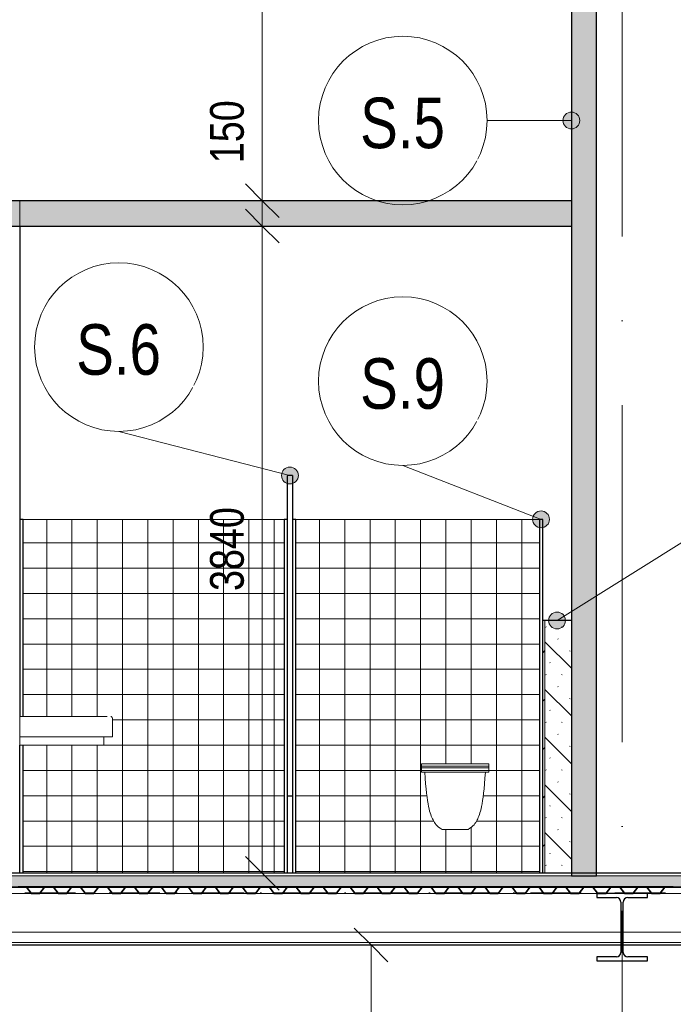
# Model space of a CAD drawing. Header units: millimetres. Extents: x 200776 to 378340, y -23587 to 19113.
# Tile 19 of 61: x 238066 to 241944, y 4323 to 10165. Entities that reach past the tile are written whole.
import ezdxf

# ---------------------------------------------------------------- set-up
doc = ezdxf.new("R2010")
doc.units = ezdxf.units.MM
doc.linetypes.add('Čerchovaná 20mm', pattern=[3000, 2000, -500, 0, -500])
doc.linetypes.add('Čerchovaná 3mm', pattern=[500, 300, -100, 0, -100])
for name, color, linetype, lineweight in [('CA_KOTY', 3, 'Continuous', 9), ('CA_KOTY-100', 3, 'Continuous', 9), ('CA_NEVHRA1', 3, 'Čerchovaná 3mm', 13), ('CA_OSY', 5, 'Continuous', 9), ('CA_PODLAHA', 1, 'Continuous', 25), ('CA_PODLAHA25', 7, 'Continuous', 13), ('CA_POHHRA18', 9, 'Continuous', 9), ('CA_POHHRA25', 7, 'Continuous', 13), ('CA_PSVBUB', 3, 'Continuous', 9), ('CA_REZY', 1, 'Continuous', 25), ('CA_SRAFY', 9, 'Continuous', 25), ('CA_ZARIZPRED', 8, 'Continuous', 13)]:
    doc.layers.add(name, color=color, linetype=linetype, lineweight=lineweight)
doc.styles.add('Arial_1', font='arial.ttf', dxfattribs={"width": 0.8, "height": 300})
doc.styles.add('Arial_2', font='arial.ttf', dxfattribs={"width": 0.8, "height": 200})
doc.dimstyles.new('HP_Přímá_-_2_mm_Ariel_1-100', dxfattribs={"dimscale": 304.8, "dimtxt": 204.05188, "dimasz": 0.656168, "dimexe": 0.328084, "dimexo": 0.0625, "dimgap": 0.164042, "dimtad": 1, "dimdec": 0, "dimzin": 0, "dimdsep": 46, "dimtxsty": 'Arial_2', "dimblk1": 'OBLIQUE', "dimblk2": 'OBLIQUE', "dimsah": 1, "dimcen": 0.09, "dimazin": 0, "dimtfac": 1, "dimtdec": 4, "dimtix": 1, "dimtmove": 0, "dimatfit": 3, "dimfxl": 0.984252, "dimfxlon": 1, "dimtvp": 1, "dimtolj": 1, "dimtzin": 0, "dimarcsym": 2})
doc.dimstyles.new('HP_Přímá_-_2_mm_Ariel_1-100_1', dxfattribs={"dimscale": 304.8, "dimtxt": 204.05188, "dimasz": 0.656168, "dimexe": 0.328084, "dimexo": 0.0625, "dimgap": 0.164042, "dimtad": 1, "dimdec": 0, "dimzin": 0, "dimdsep": 46, "dimtxsty": 'Arial_2', "dimblk1": 'OBLIQUE', "dimblk2": 'OBLIQUE', "dimsah": 1, "dimcen": 0.09, "dimazin": 0, "dimtfac": 1, "dimtdec": 4, "dimtix": 1, "dimtmove": 2, "dimatfit": 3, "dimfxl": 0.984252, "dimfxlon": 1, "dimtvp": 1, "dimtolj": 1, "dimtzin": 0, "dimarcsym": 2})

# ---------------------------------------------------------------- blocks, each defined once
blk = doc.blocks.new('Waschbecken 02 645 x 550 - Waschbecken-807663-Řez 1 - vestavek V9')
at = {"layer": 'CA_ZARIZPRED'}
for p, q in [((247995, 970), (247845, 970)), ((247845, 970), (247845, 960)), ((247845, 850), (247845, 960)), ((248365, 970), (247995, 970)), ((248395, 850), (248395, 960)), ((247845, 800), (247845, 850)), ((248365, 850), (247845, 850)), ((248345, 800), (248345, 850)), ((248365, 850), (248395, 850)), ((248315, 800), (247845, 800)), ((248315, 800), (248345, 800))]:
    blk.add_line(p, q, dxfattribs=at)
at = {"layer": 'CA_ZARIZPRED', "flags": 128}
for points in [[(248385, 970), (248385.4, 970), (248385.8, 970), (248386.2, 969.9), (248386.6, 969.9), (248387, 969.8), (248387.4, 969.7), (248387.8, 969.6), (248388.2, 969.5), (248388.6, 969.4), (248388.9, 969.2), (248389.3, 969), (248389.7, 968.9), (248390, 968.7), (248390.4, 968.5), (248390.7, 968.3), (248391, 968), (248391.3, 967.8), (248391.6, 967.5), (248391.9, 967.2), (248392.2, 967), (248392.5, 966.7), (248392.8, 966.4), (248393, 966.1)], [(248394, 964.4), (248394.2, 964), (248394.4, 963.6), (248394.5, 963.2), (248394.6, 962.9), (248394.7, 962.5), (248394.8, 962.1), (248394.9, 961.7), (248395, 961.3), (248395, 960.9), (248395, 960.5), (248395, 960.1), (248395, 960)]]:
    blk.add_lwpolyline(points, dxfattribs=at)
blk = doc.blocks.new('WC 01 - WC-V1-Řez 1 - vestavek V9')
at = {"layer": 'CA_ZARIZPRED'}
for p, q in [((240449, 5750), (240449, 5735)), ((240849, 5750), (240449, 5750)), ((240849, 5735), (240449, 5735)), ((240449, 5725), (240449, 5735)), ((240849, 5735), (240849, 5750)), ((240849, 5735), (240849, 5725)), ((240449, 5725), (240449, 5710)), ((240449, 5725), (240849, 5725)), ((240849, 5710), (240449, 5710)), ((240449, 5700), (240449, 5710)), ((240469, 5700), (240449, 5700)), ((240829, 5700), (240469, 5700)), ((240849, 5700), (240829, 5700)), ((240849, 5710), (240849, 5725)), ((240849, 5710), (240849, 5700)), ((240725.7, 5360), (240572.3, 5360))]:
    blk.add_line(p, q, dxfattribs=at)
at = {"layer": 'CA_ZARIZPRED', "flags": 128}
for points in [[(240469, 5700), (240471.7, 5663.9), (240474.4, 5631.2), (240477.2, 5601.9), (240480, 5575.6), (240482.9, 5552.2), (240485.8, 5531.3), (240488.8, 5512.9), (240491.9, 5496.6), (240495, 5482.2), (240498.1, 5469.5), (240501.4, 5458.3), (240504.6, 5448.4), (240508, 5439.4), (240511.4, 5431.2), (240514.9, 5423.6), (240518.4, 5416.3), (240522.1, 5409.2), (240526.1, 5402.2), (240530.8, 5395.2), (240536.3, 5388.3), (240543, 5381.3), (240551, 5374.3), (240560.7, 5367.2), (240572.3, 5360)], [(240725.7, 5360), (240737.3, 5367.2), (240747, 5374.3), (240755, 5381.3), (240761.7, 5388.3), (240767.2, 5395.2), (240771.9, 5402.2), (240775.9, 5409.2), (240779.6, 5416.3), (240783.1, 5423.6), (240786.6, 5431.2), (240790, 5439.4), (240793.4, 5448.4), (240796.6, 5458.3), (240799.9, 5469.5), (240803, 5482.2), (240806.1, 5496.6), (240809.2, 5512.9), (240812.2, 5531.3), (240815.1, 5552.2), (240818, 5575.6), (240820.8, 5601.9), (240823.6, 5631.2), (240826.3, 5663.9), (240829, 5700)]]:
    blk.add_lwpolyline(points, dxfattribs=at)
blk = doc.blocks.new('ocelová kce final - 11542_003_OK-HALA_TaO-2_ET_AciS_2025-05-29_upr_dwg-2597525-Řez 1 - vestavek V9')
at = {"layer": 'CA_REZY'}
for p, q in [((246896, 5100), (205100, 5100)), ((205100, 5019), (246896, 5019)), ((238103.8, 5019), (238056.2, 5019)), ((238056.2, 5017.9), (238103.8, 5017.9)), ((238216.1, 5019), (238103.9, 5019)), ((238106.2, 5016.7), (238132.9, 4981.6)), ((238107.1, 5017.4), (238133.8, 4982.3)), ((238133.8, 4982.3), (238107.1, 5017.4)), ((238136.2, 4981.1), (238183.8, 4981.1)), ((238183.8, 4981.1), (238136.2, 4981.1)), ((238136.2, 4980), (238183.8, 4980)), ((238186.2, 4982.3), (238212.9, 5017.4)), ((238212.9, 5017.4), (238186.2, 4982.3)), ((238187.1, 4981.6), (238213.8, 5016.7)), ((238263.8, 5019), (238216.2, 5019)), ((238216.2, 5017.9), (238263.8, 5017.9)), ((238376.1, 5019), (238263.9, 5019)), ((238266.2, 5016.7), (238292.9, 4981.6)), ((238267.1, 5017.4), (238293.8, 4982.3)), ((238293.8, 4982.3), (238267.1, 5017.4)), ((238296.2, 4981.1), (238343.8, 4981.1)), ((238343.8, 4981.1), (238296.2, 4981.1)), ((238296.2, 4980), (238343.8, 4980)), ((238346.2, 4982.3), (238372.9, 5017.4)), ((238372.9, 5017.4), (238346.2, 4982.3)), ((238347.1, 4981.6), (238373.8, 5016.7)), ((238423.8, 5019), (238376.2, 5019)), ((238376.2, 5017.9), (238423.8, 5017.9)), ((238536.1, 5019), (238423.9, 5019)), ((238426.2, 5016.7), (238452.9, 4981.6)), ((238427.1, 5017.4), (238453.8, 4982.3)), ((238453.8, 4982.3), (238427.1, 5017.4)), ((238456.2, 4981.1), (238503.8, 4981.1)), ((238503.8, 4981.1), (238456.2, 4981.1)), ((238456.2, 4980), (238503.8, 4980)), ((238506.2, 4982.3), (238532.9, 5017.4)), ((238532.9, 5017.4), (238506.2, 4982.3)), ((238507.1, 4981.6), (238533.8, 5016.7)), ((238583.8, 5019), (238536.2, 5019)), ((238536.2, 5017.9), (238583.8, 5017.9)), ((238696.1, 5019), (238583.9, 5019)), ((238586.2, 5016.7), (238612.9, 4981.6)), ((238587.1, 5017.4), (238613.8, 4982.3)), ((238613.8, 4982.3), (238587.1, 5017.4)), ((238616.2, 4981.1), (238663.8, 4981.1)), ((238663.8, 4981.1), (238616.2, 4981.1)), ((238616.2, 4980), (238663.8, 4980)), ((238666.2, 4982.3), (238692.9, 5017.4)), ((238692.9, 5017.4), (238666.2, 4982.3)), ((238667.1, 4981.6), (238693.8, 5016.7)), ((238740, 5019), (238696.2, 5019)), ((238696.2, 5017.9), (238740, 5017.9)), ((238743.8, 5019), (238700, 5019)), ((238700, 5019), (238700, 5017.9)), ((238700, 5017.9), (238743.8, 5017.9)), ((238740, 5017.9), (238740, 5019)), ((238856.1, 5019), (238743.9, 5019)), ((238746.2, 5016.7), (238772.9, 4981.6)), ((238747.1, 5017.4), (238773.8, 4982.3)), ((238773.8, 4982.3), (238747.1, 5017.4)), ((238776.2, 4981.1), (238823.8, 4981.1)), ((238823.8, 4981.1), (238776.2, 4981.1)), ((238776.2, 4980), (238823.8, 4980)), ((238826.2, 4982.3), (238852.9, 5017.4)), ((238852.9, 5017.4), (238826.2, 4982.3)), ((238827.1, 4981.6), (238853.8, 5016.7)), ((238903.8, 5019), (238856.2, 5019)), ((238856.2, 5017.9), (238903.8, 5017.9)), ((239016.1, 5019), (238903.9, 5019)), ((238906.2, 5016.7), (238932.9, 4981.6)), ((238907.1, 5017.4), (238933.8, 4982.3)), ((238933.8, 4982.3), (238907.1, 5017.4)), ((238936.2, 4981.1), (238983.8, 4981.1)), ((238983.8, 4981.1), (238936.2, 4981.1)), ((238936.2, 4980), (238983.8, 4980)), ((238986.2, 4982.3), (239012.9, 5017.4)), ((239012.9, 5017.4), (238986.2, 4982.3)), ((238987.1, 4981.6), (239013.8, 5016.7)), ((239063.8, 5019), (239016.2, 5019)), ((239016.2, 5017.9), (239063.8, 5017.9)), ((239176.1, 5019), (239063.9, 5019)), ((239066.2, 5016.7), (239092.9, 4981.6)), ((239067.1, 5017.4), (239093.8, 4982.3)), ((239093.8, 4982.3), (239067.1, 5017.4)), ((239096.2, 4981.1), (239143.8, 4981.1)), ((239143.8, 4981.1), (239096.2, 4981.1)), ((239096.2, 4980), (239143.8, 4980)), ((239146.2, 4982.3), (239172.9, 5017.4)), ((239172.9, 5017.4), (239146.2, 4982.3)), ((239147.1, 4981.6), (239173.8, 5016.7)), ((239223.8, 5019), (239176.2, 5019)), ((239176.2, 5017.9), (239223.8, 5017.9)), ((239336.1, 5019), (239223.9, 5019)), ((239226.2, 5016.7), (239252.9, 4981.6)), ((239227.1, 5017.4), (239253.8, 4982.3)), ((239253.8, 4982.3), (239227.1, 5017.4)), ((239256.2, 4981.1), (239303.8, 4981.1)), ((239303.8, 4981.1), (239256.2, 4981.1)), ((239256.2, 4980), (239303.8, 4980)), ((239306.2, 4982.3), (239332.9, 5017.4)), ((239332.9, 5017.4), (239306.2, 4982.3)), ((239307.1, 4981.6), (239333.8, 5016.7)), ((239383.8, 5019), (239336.2, 5019)), ((239336.2, 5017.9), (239383.8, 5017.9)), ((239496.1, 5019), (239383.9, 5019)), ((239386.2, 5016.7), (239412.9, 4981.6)), ((239387.1, 5017.4), (239413.8, 4982.3)), ((239413.8, 4982.3), (239387.1, 5017.4)), ((239416.2, 4981.1), (239463.8, 4981.1)), ((239463.8, 4981.1), (239416.2, 4981.1)), ((239416.2, 4980), (239463.8, 4980)), ((239466.2, 4982.3), (239492.9, 5017.4)), ((239492.9, 5017.4), (239466.2, 4982.3)), ((239467.1, 4981.6), (239493.8, 5016.7)), ((239543.8, 5019), (239496.2, 5019)), ((239496.2, 5017.9), (239543.8, 5017.9)), ((239656.1, 5019), (239543.9, 5019)), ((239546.2, 5016.7), (239572.9, 4981.6)), ((239547.1, 5017.4), (239573.8, 4982.3)), ((239573.8, 4982.3), (239547.1, 5017.4)), ((239576.2, 4981.1), (239623.8, 4981.1)), ((239623.8, 4981.1), (239576.2, 4981.1)), ((239576.2, 4980), (239623.8, 4980)), ((239626.2, 4982.3), (239652.9, 5017.4)), ((239652.9, 5017.4), (239626.2, 4982.3)), ((239627.1, 4981.6), (239653.8, 5016.7)), ((239700, 5019), (239656.2, 5019)), ((239656.2, 5017.9), (239700, 5017.9)), ((239703.8, 5019), (239660, 5019)), ((239660, 5019), (239660, 5017.9)), ((239660, 5017.9), (239703.8, 5017.9)), ((239700, 5017.9), (239700, 5019)), ((239816.1, 5019), (239703.9, 5019)), ((239706.2, 5016.7), (239732.9, 4981.6)), ((239707.1, 5017.4), (239733.8, 4982.3)), ((239733.8, 4982.3), (239707.1, 5017.4)), ((239736.2, 4981.1), (239783.8, 4981.1)), ((239783.8, 4981.1), (239736.2, 4981.1)), ((239736.2, 4980), (239783.8, 4980)), ((239786.2, 4982.3), (239812.9, 5017.4)), ((239812.9, 5017.4), (239786.2, 4982.3)), ((239787.1, 4981.6), (239813.8, 5016.7)), ((239863.8, 5019), (239816.2, 5019)), ((239816.2, 5017.9), (239863.8, 5017.9)), ((239976.1, 5019), (239863.9, 5019)), ((239866.2, 5016.7), (239892.9, 4981.6)), ((239867.1, 5017.4), (239893.8, 4982.3)), ((239893.8, 4982.3), (239867.1, 5017.4)), ((239896.2, 4981.1), (239943.8, 4981.1)), ((239943.8, 4981.1), (239896.2, 4981.1)), ((239896.2, 4980), (239943.8, 4980)), ((239946.2, 4982.3), (239972.9, 5017.4)), ((239972.9, 5017.4), (239946.2, 4982.3)), ((239947.1, 4981.6), (239973.8, 5016.7)), ((240023.8, 5019), (239976.2, 5019)), ((239976.2, 5017.9), (240023.8, 5017.9)), ((240136.1, 5019), (240023.9, 5019)), ((240026.2, 5016.7), (240052.9, 4981.6)), ((240027.1, 5017.4), (240053.8, 4982.3)), ((240053.8, 4982.3), (240027.1, 5017.4)), ((240056.2, 4981.1), (240103.8, 4981.1)), ((240103.8, 4981.1), (240056.2, 4981.1)), ((240056.2, 4980), (240103.8, 4980)), ((240106.2, 4982.3), (240132.9, 5017.4)), ((240132.9, 5017.4), (240106.2, 4982.3)), ((240107.1, 4981.6), (240133.8, 5016.7)), ((240183.8, 5019), (240136.2, 5019)), ((240136.2, 5017.9), (240183.8, 5017.9)), ((240296.1, 5019), (240183.9, 5019)), ((240186.2, 5016.7), (240212.9, 4981.6)), ((240187.1, 5017.4), (240213.8, 4982.3)), ((240213.8, 4982.3), (240187.1, 5017.4)), ((240216.2, 4981.1), (240263.8, 4981.1)), ((240263.8, 4981.1), (240216.2, 4981.1)), ((240216.2, 4980), (240263.8, 4980)), ((240266.2, 4982.3), (240292.9, 5017.4)), ((240292.9, 5017.4), (240266.2, 4982.3)), ((240267.1, 4981.6), (240293.8, 5016.7)), ((240343.8, 5019), (240296.2, 5019)), ((240296.2, 5017.9), (240343.8, 5017.9)), ((240456.1, 5019), (240343.9, 5019)), ((240346.2, 5016.7), (240372.9, 4981.6)), ((240347.1, 5017.4), (240373.8, 4982.3)), ((240373.8, 4982.3), (240347.1, 5017.4)), ((240376.2, 4981.1), (240423.8, 4981.1)), ((240423.8, 4981.1), (240376.2, 4981.1)), ((240376.2, 4980), (240423.8, 4980)), ((240426.2, 4982.3), (240452.9, 5017.4)), ((240452.9, 5017.4), (240426.2, 4982.3)), ((240427.1, 4981.6), (240453.8, 5016.7)), ((240503.8, 5019), (240456.2, 5019)), ((240456.2, 5017.9), (240503.8, 5017.9)), ((240616.1, 5019), (240503.9, 5019)), ((240506.2, 5016.7), (240532.9, 4981.6)), ((240507.1, 5017.4), (240533.8, 4982.3)), ((240533.8, 4982.3), (240507.1, 5017.4)), ((240536.2, 4981.1), (240583.8, 4981.1)), ((240583.8, 4981.1), (240536.2, 4981.1)), ((240536.2, 4980), (240583.8, 4980)), ((240586.2, 4982.3), (240612.9, 5017.4)), ((240612.9, 5017.4), (240586.2, 4982.3)), ((240587.1, 4981.6), (240613.8, 5016.7)), ((240660, 5019), (240616.2, 5019)), ((240616.2, 5017.9), (240660, 5017.9)), ((240663.8, 5019), (240620, 5019)), ((240620, 5019), (240620, 5017.9)), ((240620, 5017.9), (240663.8, 5017.9)), ((240660, 5017.9), (240660, 5019)), ((240776.1, 5019), (240663.9, 5019)), ((240666.2, 5016.7), (240692.9, 4981.6)), ((240667.1, 5017.4), (240693.8, 4982.3)), ((240693.8, 4982.3), (240667.1, 5017.4)), ((240696.2, 4981.1), (240743.8, 4981.1)), ((240743.8, 4981.1), (240696.2, 4981.1)), ((240696.2, 4980), (240743.8, 4980)), ((240746.2, 4982.3), (240772.9, 5017.4)), ((240772.9, 5017.4), (240746.2, 4982.3)), ((240747.1, 4981.6), (240773.8, 5016.7)), ((240823.8, 5019), (240776.2, 5019)), ((240776.2, 5017.9), (240823.8, 5017.9)), ((240936.1, 5019), (240823.9, 5019)), ((240826.2, 5016.7), (240852.9, 4981.6)), ((240827.1, 5017.4), (240853.8, 4982.3)), ((240853.8, 4982.3), (240827.1, 5017.4)), ((240856.2, 4981.1), (240903.8, 4981.1)), ((240903.8, 4981.1), (240856.2, 4981.1)), ((240856.2, 4980), (240903.8, 4980)), ((240906.2, 4982.3), (240932.9, 5017.4)), ((240932.9, 5017.4), (240906.2, 4982.3)), ((240907.1, 4981.6), (240933.8, 5016.7)), ((240983.8, 5019), (240936.2, 5019)), ((240936.2, 5017.9), (240983.8, 5017.9)), ((241096.1, 5019), (240983.9, 5019)), ((240986.2, 5016.7), (241012.9, 4981.6)), ((240987.1, 5017.4), (241013.8, 4982.3)), ((241013.8, 4982.3), (240987.1, 5017.4)), ((241016.2, 4981.1), (241063.8, 4981.1)), ((241063.8, 4981.1), (241016.2, 4981.1)), ((241016.2, 4980), (241063.8, 4980)), ((241066.2, 4982.3), (241092.9, 5017.4)), ((241092.9, 5017.4), (241066.2, 4982.3)), ((241067.1, 4981.6), (241093.8, 5016.7)), ((241143.8, 5019), (241096.2, 5019)), ((241096.2, 5017.9), (241143.8, 5017.9)), ((241256.1, 5019), (241143.9, 5019)), ((241146.2, 5016.7), (241172.9, 4981.6)), ((241147.1, 5017.4), (241173.8, 4982.3)), ((241173.8, 4982.3), (241147.1, 5017.4)), ((241176.2, 4981.1), (241223.8, 4981.1)), ((241223.8, 4981.1), (241176.2, 4981.1)), ((241176.2, 4980), (241223.8, 4980)), ((241226.2, 4982.3), (241252.9, 5017.4)), ((241252.9, 5017.4), (241226.2, 4982.3)), ((241227.1, 4981.6), (241253.8, 5016.7)), ((241303.8, 5019), (241256.2, 5019)), ((241256.2, 5017.9), (241303.8, 5017.9)), ((241416.1, 5019), (241303.9, 5019)), ((241306.2, 5016.7), (241332.9, 4981.6)), ((241307.1, 5017.4), (241333.8, 4982.3)), ((241333.8, 4982.3), (241307.1, 5017.4)), ((241336.2, 4981.1), (241383.8, 4981.1)), ((241383.8, 4981.1), (241336.2, 4981.1)), ((241336.2, 4980), (241383.8, 4980)), ((241386.2, 4982.3), (241412.9, 5017.4)), ((241412.9, 5017.4), (241386.2, 4982.3)), ((241387.1, 4981.6), (241413.8, 5016.7)), ((241463.8, 5019), (241416.2, 5019)), ((241416.2, 5017.9), (241463.8, 5017.9)), ((241576.1, 5019), (241463.9, 5019)), ((241466.2, 5016.7), (241492.9, 4981.6)), ((241467.1, 5017.4), (241493.8, 4982.3)), ((241493.8, 4982.3), (241467.1, 5017.4)), ((241790, 4980), (241490, 4980)), ((241490, 4980), (241490, 4956)), ((241496.2, 4981.1), (241543.8, 4981.1)), ((241543.8, 4981.1), (241496.2, 4981.1)), ((241496.2, 4980), (241543.8, 4980)), ((241546.2, 4982.3), (241572.9, 5017.4)), ((241572.9, 5017.4), (241546.2, 4982.3)), ((241547.1, 4981.6), (241573.8, 5016.7)), ((241620, 5019), (241576.2, 5019)), ((241576.2, 5017.9), (241620, 5017.9)), ((241580, 5019), (241580, 5017.9)), ((241623.8, 5019), (241580, 5019)), ((241580, 5017.9), (241623.8, 5017.9)), ((241620, 5017.9), (241620, 5019)), ((241736.1, 5019), (241623.9, 5019)), ((241626.2, 5016.7), (241652.9, 4981.6)), ((241627.1, 5017.4), (241653.8, 4982.3)), ((241653.8, 4982.3), (241627.1, 5017.4)), ((241656.2, 4981.1), (241703.8, 4981.1)), ((241703.8, 4981.1), (241656.2, 4981.1)), ((241656.2, 4980), (241703.8, 4980)), ((241706.2, 4982.3), (241732.9, 5017.4)), ((241732.9, 5017.4), (241706.2, 4982.3)), ((241707.1, 4981.6), (241733.8, 5016.7)), ((241783.8, 5019), (241736.2, 5019)), ((241736.2, 5017.9), (241783.8, 5017.9)), ((241896.1, 5019), (241783.9, 5019)), ((241786.2, 5016.7), (241812.9, 4981.6)), ((241787.1, 5017.4), (241813.8, 4982.3)), ((241813.8, 4982.3), (241787.1, 5017.4)), ((241790, 4956), (241790, 4980)), ((241816.2, 4981.1), (241863.8, 4981.1)), ((241863.8, 4981.1), (241816.2, 4981.1)), ((241816.2, 4980), (241863.8, 4980)), ((241866.2, 4982.3), (241892.9, 5017.4)), ((241892.9, 5017.4), (241866.2, 4982.3)), ((241867.1, 4981.6), (241893.8, 5016.7)), ((241943.8, 5019), (241896.2, 5019)), ((241896.2, 5017.9), (241943.8, 5017.9)), ((241490, 4956), (241606.2, 4956)), ((241633.2, 4929), (241633.2, 4631)), ((241646.7, 4631), (241646.7, 4929)), ((241673.7, 4956), (241790, 4956)), ((241606.2, 4604), (241490, 4604)), ((241490, 4604), (241490, 4580)), ((241490, 4580), (241790, 4580)), ((241790, 4604), (241673.7, 4604)), ((241790, 4580), (241790, 4604))]:
    blk.add_line(p, q, dxfattribs=at)
for centre, radius, start, end in [((238103.8, 5015), 4.04, 36.34521, 90), ((238103.8, 5015), 2.96, 36.18153, 90), ((238103.8, 5015), 4.04, 36.34533, 88.72469), ((238136.2, 4984), 4.04, 216.34521, 270), ((238136.3, 4984.2), 3.09, 217.32744, 268.85395), ((238136.2, 4984), 2.96, 216.18153, 270), ((238183.8, 4984), 2.96, 270, 323.81866), ((238183.8, 4984), 2.96, 270, 323.81847), ((238183.8, 4984), 4.04, 270, 323.65479), ((238216.3, 5014.8), 4.18, 91.59236, 142.6726), ((238216.2, 5015), 4.04, 90, 143.65479), ((238216.2, 5015), 2.96, 90, 143.81847), ((238263.8, 5015), 4.04, 36.34521, 90), ((238263.8, 5015), 2.96, 36.18153, 90), ((238263.8, 5015), 4.04, 36.34533, 88.72469), ((238296.2, 4984), 4.04, 216.34521, 270), ((238296.3, 4984.2), 3.09, 217.32745, 268.85395), ((238296.2, 4984), 2.96, 216.18153, 270), ((238343.8, 4984), 2.96, 270, 323.81866), ((238343.8, 4984), 2.96, 270, 323.81847), ((238343.8, 4984), 4.04, 270, 323.65479), ((238376.3, 5014.8), 4.18, 91.59236, 142.6726), ((238376.2, 5015), 4.04, 90, 143.65479), ((238376.2, 5015), 2.96, 90, 143.81847), ((238423.8, 5015), 4.04, 36.34521, 90), ((238423.8, 5015), 2.96, 36.18153, 90), ((238423.8, 5015), 4.04, 36.34533, 88.72469), ((238456.2, 4984), 4.04, 216.34521, 270), ((238456.3, 4984.2), 3.09, 217.32745, 268.85395), ((238456.2, 4984), 2.96, 216.18153, 270), ((238503.8, 4984), 2.96, 270, 323.81866), ((238503.8, 4984), 2.96, 270, 323.81847), ((238503.8, 4984), 4.04, 270, 323.65479), ((238536.3, 5014.8), 4.18, 91.59236, 142.6726), ((238536.2, 5015), 4.04, 90, 143.65479), ((238536.2, 5015), 2.96, 90, 143.81847), ((238583.8, 5015), 4.04, 36.34521, 90), ((238583.8, 5015), 2.96, 36.18153, 90), ((238583.8, 5015), 4.04, 36.34533, 88.72469), ((238616.2, 4984), 4.04, 216.34521, 270), ((238616.3, 4984.2), 3.09, 217.32745, 268.85395), ((238616.2, 4984), 2.96, 216.18153, 270), ((238663.8, 4984), 2.96, 270, 323.81866), ((238663.8, 4984), 2.96, 270, 323.81847), ((238663.8, 4984), 4.04, 270, 323.65479), ((238696.3, 5014.8), 4.18, 91.59236, 142.6726), ((238696.2, 5015), 4.04, 90, 143.65479), ((238696.2, 5015), 2.96, 90, 143.81847), ((238743.8, 5015), 4.04, 36.34521, 90), ((238743.8, 5015), 2.96, 36.18153, 90), ((238743.8, 5015), 4.04, 36.34533, 88.72469), ((238776.2, 4984), 4.04, 216.34521, 270), ((238776.3, 4984.2), 3.09, 217.32745, 268.85395), ((238776.2, 4984), 2.96, 216.18153, 270), ((238823.8, 4984), 2.96, 270, 323.81866), ((238823.8, 4984), 2.96, 270, 323.81847), ((238823.8, 4984), 4.04, 270, 323.65479), ((238856.3, 5014.8), 4.18, 91.59236, 142.6726), ((238856.2, 5015), 4.04, 90, 143.65479), ((238856.2, 5015), 2.96, 90, 143.81847), ((238903.8, 5015), 4.04, 36.34521, 90), ((238903.8, 5015), 2.96, 36.18153, 90), ((238903.8, 5015), 4.04, 36.34533, 88.72469), ((238936.2, 4984), 4.04, 216.34521, 270), ((238936.3, 4984.2), 3.09, 217.32745, 268.85395), ((238936.2, 4984), 2.96, 216.18153, 270), ((238983.8, 4984), 2.96, 270, 323.81866), ((238983.8, 4984), 2.96, 270, 323.81847), ((238983.8, 4984), 4.04, 270, 323.65479), ((239016.3, 5014.8), 4.18, 91.59236, 142.6726), ((239016.2, 5015), 4.04, 90, 143.65479), ((239016.2, 5015), 2.96, 90, 143.81847), ((239063.8, 5015), 4.04, 36.34521, 90), ((239063.8, 5015), 2.96, 36.18153, 90), ((239063.8, 5015), 4.04, 36.34533, 88.72469), ((239096.2, 4984), 4.04, 216.34521, 270), ((239096.3, 4984.2), 3.09, 217.32745, 268.85395), ((239096.2, 4984), 2.96, 216.18153, 270), ((239143.8, 4984), 2.96, 270, 323.81866), ((239143.8, 4984), 2.96, 270, 323.81847), ((239143.8, 4984), 4.04, 270, 323.65479), ((239176.3, 5014.8), 4.18, 91.59236, 142.6726), ((239176.2, 5015), 4.04, 90, 143.65479), ((239176.2, 5015), 2.96, 90, 143.81847), ((239223.8, 5015), 4.04, 36.34521, 90), ((239223.8, 5015), 2.96, 36.18153, 90), ((239223.8, 5015), 4.04, 36.34533, 88.72469), ((239256.2, 4984), 4.04, 216.34521, 270), ((239256.3, 4984.2), 3.09, 217.32745, 268.85395), ((239256.2, 4984), 2.96, 216.18153, 270), ((239303.8, 4984), 2.96, 270, 323.81866), ((239303.8, 4984), 2.96, 270, 323.81847), ((239303.8, 4984), 4.04, 270, 323.65479), ((239336.3, 5014.8), 4.18, 91.59236, 142.6726), ((239336.2, 5015), 4.04, 90, 143.65479), ((239336.2, 5015), 2.96, 90, 143.81847), ((239383.8, 5015), 4.04, 36.34521, 90), ((239383.8, 5015), 2.96, 36.18153, 90), ((239383.8, 5015), 4.04, 36.34533, 88.72469), ((239416.2, 4984), 4.04, 216.34521, 270), ((239416.3, 4984.2), 3.09, 217.32745, 268.85395), ((239416.2, 4984), 2.96, 216.18153, 270), ((239463.8, 4984), 2.96, 270, 323.81866), ((239463.8, 4984), 2.96, 270, 323.81847), ((239463.8, 4984), 4.04, 270, 323.65479), ((239496.3, 5014.8), 4.18, 91.59236, 142.6726), ((239496.2, 5015), 4.04, 90, 143.65479), ((239496.2, 5015), 2.96, 90, 143.81847), ((239543.8, 5015), 4.04, 36.34521, 90), ((239543.8, 5015), 2.96, 36.18153, 90), ((239543.8, 5015), 4.04, 36.34533, 88.72469), ((239576.2, 4984), 4.04, 216.34521, 270), ((239576.3, 4984.2), 3.09, 217.32744, 268.85395), ((239576.2, 4984), 2.96, 216.18153, 270), ((239623.8, 4984), 2.96, 270, 323.81866), ((239623.8, 4984), 2.96, 270, 323.81847), ((239623.8, 4984), 4.04, 270, 323.65479), ((239656.3, 5014.8), 4.18, 91.59236, 142.6726), ((239656.2, 5015), 4.04, 90, 143.65479), ((239656.2, 5015), 2.96, 90, 143.81847), ((239703.8, 5015), 4.04, 36.34521, 90), ((239703.8, 5015), 2.96, 36.18153, 90), ((239703.8, 5015), 4.04, 36.34533, 88.72469), ((239736.2, 4984), 4.04, 216.34521, 270), ((239736.3, 4984.2), 3.09, 217.32744, 268.85395), ((239736.2, 4984), 2.96, 216.18153, 270), ((239783.8, 4984), 2.96, 270, 323.81866), ((239783.8, 4984), 2.96, 270, 323.81847), ((239783.8, 4984), 4.04, 270, 323.65479), ((239816.3, 5014.8), 4.18, 91.59236, 142.6726), ((239816.2, 5015), 4.04, 90, 143.65479), ((239816.2, 5015), 2.96, 90, 143.81847), ((239863.8, 5015), 4.04, 36.34521, 90), ((239863.8, 5015), 2.96, 36.18153, 90), ((239863.8, 5015), 4.04, 36.34533, 88.72469), ((239896.2, 4984), 4.04, 216.34521, 270), ((239896.3, 4984.2), 3.09, 217.32741, 268.85395), ((239896.2, 4984), 2.96, 216.18153, 270), ((239943.8, 4984), 2.96, 270, 323.81866), ((239943.8, 4984), 2.96, 270, 323.81847), ((239943.8, 4984), 4.04, 270, 323.65479), ((239976.3, 5014.8), 4.18, 91.59236, 142.6726), ((239976.2, 5015), 4.04, 90, 143.65479), ((239976.2, 5015), 2.96, 90, 143.81847), ((240023.8, 5015), 4.04, 36.34521, 90), ((240023.8, 5015), 2.96, 36.18153, 90), ((240023.8, 5015), 4.04, 36.34533, 88.72469), ((240056.2, 4984), 4.04, 216.34521, 270), ((240056.3, 4984.2), 3.09, 217.32744, 268.85395), ((240056.2, 4984), 2.96, 216.18153, 270), ((240103.8, 4984), 2.96, 270, 323.81866), ((240103.8, 4984), 2.96, 270, 323.81847), ((240103.8, 4984), 4.04, 270, 323.65479), ((240136.3, 5014.8), 4.18, 91.59236, 142.6726), ((240136.2, 5015), 4.04, 90, 143.65479), ((240136.2, 5015), 2.96, 90, 143.81847), ((240183.8, 5015), 4.04, 36.34521, 90), ((240183.8, 5015), 2.96, 36.18153, 90), ((240183.8, 5015), 4.04, 36.34533, 88.72469), ((240216.2, 4984), 4.04, 216.34521, 270), ((240216.3, 4984.2), 3.09, 217.32737, 268.85395), ((240216.2, 4984), 2.96, 216.18153, 270), ((240263.8, 4984), 2.96, 270, 323.81866), ((240263.8, 4984), 2.96, 270, 323.81847), ((240263.8, 4984), 4.04, 270, 323.65479), ((240296.3, 5014.8), 4.18, 91.59236, 142.6726), ((240296.2, 5015), 4.04, 90, 143.65479), ((240296.2, 5015), 2.96, 90, 143.81847), ((240343.8, 5015), 4.04, 36.34521, 90), ((240343.8, 5015), 2.96, 36.18153, 90), ((240343.8, 5015), 4.04, 36.34533, 88.72469), ((240376.2, 4984), 4.04, 216.34521, 270), ((240376.3, 4984.2), 3.09, 217.3274, 268.85395), ((240376.2, 4984), 2.96, 216.18153, 270), ((240423.8, 4984), 2.96, 270, 323.81866), ((240423.8, 4984), 2.96, 270, 323.81847), ((240423.8, 4984), 4.04, 270, 323.65479), ((240456.3, 5014.8), 4.18, 91.59236, 142.6726), ((240456.2, 5015), 4.04, 90, 143.65479), ((240456.2, 5015), 2.96, 90, 143.81847), ((240503.8, 5015), 4.04, 36.34521, 90), ((240503.8, 5015), 2.96, 36.18153, 90), ((240503.8, 5015), 4.04, 36.34533, 88.72469), ((240536.2, 4984), 4.04, 216.34521, 270), ((240536.3, 4984.2), 3.09, 217.32744, 268.85395), ((240536.2, 4984), 2.96, 216.18153, 270), ((240583.8, 4984), 2.96, 270, 323.81866), ((240583.8, 4984), 2.96, 270, 323.81847), ((240583.8, 4984), 4.04, 270, 323.65479), ((240616.3, 5014.8), 4.18, 91.59236, 142.6726), ((240616.2, 5015), 4.04, 90, 143.65479), ((240616.2, 5015), 2.96, 90, 143.81847), ((240663.8, 5015), 4.04, 36.34521, 90), ((240663.8, 5015), 2.96, 36.18153, 90), ((240663.8, 5015), 4.04, 36.34533, 88.72469), ((240696.2, 4984), 4.04, 216.34521, 270), ((240696.3, 4984.2), 3.09, 217.32741, 268.85395), ((240696.2, 4984), 2.96, 216.18153, 270), ((240743.8, 4984), 2.96, 270, 323.81866), ((240743.8, 4984), 2.96, 270, 323.81847), ((240743.8, 4984), 4.04, 270, 323.65479), ((240776.3, 5014.8), 4.18, 91.59236, 142.6726), ((240776.2, 5015), 4.04, 90, 143.65479), ((240776.2, 5015), 2.96, 90, 143.81847), ((240823.8, 5015), 4.04, 36.34521, 90), ((240823.8, 5015), 2.96, 36.18153, 90), ((240823.8, 5015), 4.04, 36.34533, 88.72469), ((240856.2, 4984), 4.04, 216.34521, 270), ((240856.3, 4984.2), 3.09, 217.32744, 268.85395), ((240856.2, 4984), 2.96, 216.18153, 270), ((240903.8, 4984), 2.96, 270, 323.81866), ((240903.8, 4984), 2.96, 270, 323.81847), ((240903.8, 4984), 4.04, 270, 323.65479), ((240936.3, 5014.8), 4.18, 91.59236, 142.6726), ((240936.2, 5015), 4.04, 90, 143.65479), ((240936.2, 5015), 2.96, 90, 143.81847), ((240983.8, 5015), 4.04, 36.34521, 90), ((240983.8, 5015), 2.96, 36.18153, 90), ((240983.8, 5015), 4.04, 36.34533, 88.72469), ((241016.2, 4984), 4.04, 216.34521, 270), ((241016.3, 4984.2), 3.09, 217.32744, 268.85395), ((241016.2, 4984), 2.96, 216.18153, 270), ((241063.8, 4984), 2.96, 270, 323.81866), ((241063.8, 4984), 2.96, 270, 323.81847), ((241063.8, 4984), 4.04, 270, 323.65479), ((241096.3, 5014.8), 4.18, 91.59236, 142.6726), ((241096.2, 5015), 4.04, 90, 143.65479), ((241096.2, 5015), 2.96, 90, 143.81847), ((241143.8, 5015), 4.04, 36.34521, 90), ((241143.8, 5015), 2.96, 36.18153, 90), ((241143.8, 5015), 4.04, 36.34533, 88.72469), ((241176.2, 4984), 4.04, 216.34521, 270), ((241176.3, 4984.2), 3.09, 217.32744, 268.85395), ((241176.2, 4984), 2.96, 216.18153, 270), ((241223.8, 4984), 2.96, 270, 323.81866), ((241223.8, 4984), 2.96, 270, 323.81847), ((241223.8, 4984), 4.04, 270, 323.65479), ((241256.3, 5014.8), 4.18, 91.59236, 142.6726), ((241256.2, 5015), 4.04, 90, 143.65479), ((241256.2, 5015), 2.96, 90, 143.81847), ((241303.8, 5015), 4.04, 36.34521, 90), ((241303.8, 5015), 2.96, 36.18153, 90), ((241303.8, 5015), 4.04, 36.34533, 88.72469), ((241336.2, 4984), 4.04, 216.34521, 270), ((241336.3, 4984.2), 3.09, 217.32744, 268.85395), ((241336.2, 4984), 2.96, 216.18153, 270), ((241383.8, 4984), 2.96, 270, 323.81866), ((241383.8, 4984), 2.96, 270, 323.81847), ((241383.8, 4984), 4.04, 270, 323.65479), ((241416.3, 5014.8), 4.18, 91.59236, 142.6726), ((241416.2, 5015), 4.04, 90, 143.65479), ((241416.2, 5015), 2.96, 90, 143.81847), ((241463.8, 5015), 4.04, 36.34521, 90), ((241463.8, 5015), 2.96, 36.18153, 90), ((241463.8, 5015), 4.04, 36.34533, 88.72469), ((241496.2, 4984), 4.04, 216.34521, 270), ((241496.3, 4984.2), 3.09, 217.32744, 268.85395), ((241496.2, 4984), 2.96, 216.18153, 270), ((241543.8, 4984), 2.96, 270, 323.81866), ((241543.8, 4984), 2.96, 270, 323.81847), ((241543.8, 4984), 4.04, 270, 323.65479), ((241576.3, 5014.8), 4.18, 91.59236, 142.6726), ((241576.2, 5015), 4.04, 90, 143.65479), ((241576.2, 5015), 2.96, 90, 143.81847), ((241623.8, 5015), 4.04, 36.34521, 90), ((241623.8, 5015), 2.96, 36.18153, 90), ((241623.8, 5015), 4.04, 36.34533, 88.72469), ((241656.2, 4984), 4.04, 216.34521, 270), ((241656.3, 4984.2), 3.09, 217.32744, 268.85395), ((241656.2, 4984), 2.96, 216.18153, 270), ((241703.8, 4984), 2.96, 270, 323.81866), ((241703.8, 4984), 2.96, 270, 323.81847), ((241703.8, 4984), 4.04, 270, 323.65479), ((241736.3, 5014.8), 4.18, 91.59236, 142.6726), ((241736.2, 5015), 4.04, 90, 143.65479), ((241736.2, 5015), 2.96, 90, 143.81847), ((241783.8, 5015), 4.04, 36.34521, 90), ((241783.8, 5015), 2.96, 36.18153, 90), ((241783.8, 5015), 4.04, 36.34533, 88.72469), ((241816.2, 4984), 4.04, 216.34521, 270), ((241816.3, 4984.2), 3.09, 217.3274, 268.85395), ((241816.2, 4984), 2.96, 216.18153, 270), ((241863.8, 4984), 2.96, 270, 323.81866), ((241863.8, 4984), 2.96, 270, 323.81847), ((241863.8, 4984), 4.04, 270, 323.65479), ((241896.3, 5014.8), 4.18, 91.59236, 142.6726), ((241896.2, 5015), 4.04, 90, 143.65479), ((241896.2, 5015), 2.96, 90, 143.81847), ((241943.8, 5015), 2.96, 36.18153, 90), ((241606.2, 4929), 27, 0, 90), ((241673.7, 4929), 27, 90, 180), ((241606.2, 4631), 27, 270, 0), ((241673.7, 4631), 27, 180, 270)]:
    blk.add_arc(centre, radius, start, end, dxfattribs=at)
blk = doc.blocks.new('ocelová kce final - ocelová kce final-2597615-Řez 1 - vestavek V9')
blk.add_blockref('ocelová kce final - 11542_003_OK-HALA_TaO-2_ET_AciS_2025-05-29_upr_dwg-2597525-Řez 1 - vestavek V9', (0, 0))
blk = doc.blocks.new('HP_Popisek stěny - HP_Popisek stěny-1417901-Řez 1 - vestavek V9')
at = {"layer": 'CA_PSVBUB'}
blk.add_circle((288420, 7173.6), 500, dxfattribs=at)
blk = doc.blocks.new('DIMBLOCK12-Řez 1 - vestavek V9')
at = {"layer": 'CA_KOTY-100'}
for p, q in [((240150.5, 4675), (240050.5, 4775)), ((240150.5, 4675), (240050.5, 4675)), ((240150.5, 4675), (240150.5, 2500)), ((240150.5, 4675), (240250.5, 4575)), ((240150.5, 4675), (240450.5, 4675)), ((240150.5, 2500), (240050.5, 2600)), ((240150.5, 2500), (239850.5, 2500)), ((240150.5, 2500), (240250.5, 2400)), ((240150.5, 2500), (240250.5, 2500))]:
    blk.add_line(p, q, dxfattribs=at)
at = {"layer": 'CA_KOTY-100', "color": 0, "insert": (239840.9, 3342.6), "char_height": 200, "width": 587.669, "attachment_point": 1, "rotation": 90, "line_spacing_factor": 0.941778, "style": 'Arial_2'}
blk.add_mtext('2175', dxfattribs=at)
blk = doc.blocks.new('_Oblique')
at = {"color": 0, "linetype": 'ByBlock', "lineweight": -2}
blk.add_line((-0.5, -0.5), (0.5, 0.5), dxfattribs=at)
blk = doc.blocks.new('DIMBLOCK15-Řez 1 - vestavek V9')
at = {"layer": 'CA_KOTY-100'}
for p, q in [((239504.8, 14047.2), (239404.8, 14147.2)), ((239504.8, 14047.2), (239404.8, 14047.2)), ((239504.8, 14047.2), (239504.8, 9090)), ((239504.8, 14047.2), (239604.8, 13947.2)), ((239504.8, 14047.2), (239804.8, 14047.2)), ((239504.8, 9090), (239404.8, 9190)), ((239504.8, 9090), (239404.8, 9090)), ((239504.8, 9090), (239604.8, 8990)), ((239504.8, 9090), (239804.8, 9090))]:
    blk.add_line(p, q, dxfattribs=at)
at = {"layer": 'CA_KOTY-100', "color": 0, "insert": (239195.2, 11323.7), "char_height": 200, "width": 587.669, "attachment_point": 1, "rotation": 90, "line_spacing_factor": 0.941778, "style": 'Arial_2'}
blk.add_mtext('4957', dxfattribs=at)
blk = doc.blocks.new('DIMBLOCK16-Řez 1 - vestavek V9')
at = {"layer": 'CA_KOTY-100'}
for p, q in [((239504.8, 9090), (239404.8, 9190)), ((239504.8, 9090), (239404.8, 9090)), ((239504.8, 9090), (239504.8, 8940)), ((239504.8, 9090), (239604.8, 8990)), ((239504.8, 9090), (239804.8, 9090)), ((239504.8, 8940), (239404.8, 9040)), ((239504.8, 8940), (239404.8, 8940)), ((239504.8, 8940), (239604.8, 8840)), ((239504.8, 8940), (239804.8, 8940))]:
    blk.add_line(p, q, dxfattribs=at)
at = {"layer": 'CA_KOTY-100', "color": 0, "insert": (239195.2, 9313.3), "char_height": 200, "width": 440.752, "attachment_point": 1, "rotation": 90, "line_spacing_factor": 0.941778, "style": 'Arial_2'}
blk.add_mtext('150', dxfattribs=at)
blk = doc.blocks.new('DIMBLOCK17-Řez 1 - vestavek V9')
at = {"layer": 'CA_KOTY-100'}
for p, q in [((239504.8, 8940), (239404.8, 9040)), ((239504.8, 8940), (239404.8, 8940)), ((239504.8, 8940), (239504.8, 5100)), ((239504.8, 8940), (239604.8, 8840)), ((239504.8, 8940), (239804.8, 8940)), ((239504.8, 5100), (239404.8, 5200)), ((239504.8, 5100), (239404.8, 5100)), ((239504.8, 5100), (239604.8, 5000)), ((239504.8, 5100), (239804.8, 5100))]:
    blk.add_line(p, q, dxfattribs=at)
at = {"layer": 'CA_KOTY-100', "color": 0, "insert": (239195.2, 6775.1), "char_height": 200, "width": 587.669, "attachment_point": 1, "rotation": 90, "line_spacing_factor": 0.941778, "style": 'Arial_2'}
blk.add_mtext('3840', dxfattribs=at)

msp = doc.modelspace()

# ---------------------------------------------------------------- hatches: boundary and pattern name
at = {"layer": 'CA_POHHRA25', "lineweight": 9}
h = msp.add_hatch(dxfattribs=at)
h.set_pattern_fill('FP_29', color=256, style=0, pattern_type=2)
h.set_pattern_definition([(0, (238075.83, 6160), (0, 150), []), (90, (238075.83, 6160), (-150, 9e-15), [])])
h.paths.add_polyline_path([(238085.8, 5100), (239634.2, 5100), (239634.2, 7200), (238085.8, 7200), (238085.8, 6030), (238604.5, 6028.9), (238608.7, 6028), (238611.8, 6025.9), (238614.5, 6025), (238615.8, 6020), (238614.8, 5910), (238565.8, 5910), (238564.8, 5860), (238085.8, 5860), (238085.8, 5303.7)])
h = msp.add_hatch(dxfattribs=at)
h.set_pattern_fill('FP_30', color=256, style=0, pattern_type=2)
h.set_pattern_definition([(0, (239694.24, 6160), (0, 150), []), (90, (239694.24, 6160), (-150, 9e-15), [])])
h.paths.add_polyline_path([(239704.2, 5100), (241149, 5100), (241149, 7200), (239704.2, 7200), (239704.2, 5303.7)])
h.paths.add_polyline_path([(240611.4, 5360), (240572.3, 5360), (240551, 5374.3), (240535.7, 5389), (240525.4, 5403.4), (240514.9, 5423.6), (240504.6, 5448.4), (240496, 5478.2), (240490.6, 5503.6), (240484.9, 5538.3), (240480, 5575.6), (240471.7, 5663.9), (240469, 5700), (240449, 5700.7), (240449, 5750), (240849, 5750), (240849, 5700), (240829, 5700), (240820.5, 5599.3), (240812.2, 5531.3), (240803, 5482.2), (240794.4, 5451.5), (240786.6, 5431.2), (240774, 5405.8), (240765.4, 5393), (240755, 5381.3), (240737.3, 5367.2), (240725.7, 5360), (240615.4, 5360)])
at = {"layer": 'CA_PSVBUB'}
h = msp.add_hatch(color=256, dxfattribs=at)
edge = h.paths.add_edge_path()
edge.add_arc((241339, 9566.1), 50, 0, 360)
h = msp.add_hatch(color=256, dxfattribs=at)
edge = h.paths.add_edge_path()
edge.add_arc((239669.2, 7460), 50, 0, 360)
h = msp.add_hatch(color=256, dxfattribs=at)
edge = h.paths.add_edge_path()
edge.add_arc((241159, 7200), 50, 0, 360)
h = msp.add_hatch(color=256, dxfattribs=at)
edge = h.paths.add_edge_path()
edge.add_arc((241254, 6600), 50, 0, 360)
at = {"layer": 'CA_SRAFY', "lineweight": 9}
h = msp.add_hatch(dxfattribs=at)
h.set_pattern_fill('FP_23', color=256, angle=-108.43, style=0, pattern_type=2)
h.set_pattern_definition([(71.57, (241344.08, 9621.849), (-0.003194, 40.64254), [6.096, -283.058, 32.106, 0]), (288.43, (241344.08, 9632.009), (0.003194, 40.64254), [6.096, -283.058, 31.648, 0]), (18.43, (241344.08, 9621.849), (-101.608582, -20.31297), [96.368, -224.892]), (341.57, (241344.08, 9632.009), (101.608582, -20.31297), [96.368, -224.892])])
h.paths.add_polyline_path([(241489, 5085), (241489, 14047.2), (241339, 14047.2), (241339, 5085), (241412.8, 5085)])
h = msp.add_hatch(dxfattribs=at)
h.set_pattern_fill('FP_17', color=256, angle=-203.578, style=0, pattern_type=2)
h.set_pattern_definition([(246.422, (262982.39, 9078.96), (-0.0002, -220.727), [38.113, -20.106, 100.311, -20.106, -62.196]), (246.422, (262982.39, 9078.96), (-0.0002, -220.727), [-178.636, 38.113, -24.083]), (293.578, (263040.19, 9078.96), (96.33192, 0.00054), [38.113, -20.106, 100.311, -82.302]), (293.578, (263040.19, 9078.96), (96.33192, 0.00054), [-158.53, -20.106, 38.113, -24.083]), (180, (263040.2, 9078.96), (-2e-11, -220.726), [57.799, -38.532]), (180, (262992.02, 8880.3), (-2e-11, -220.726), [57.799, -38.532]), (270, (263055.44, 9044.03), (96.334, -8e-12), [18.426, -202.3]), (270, (263007.27, 8933.67), (96.334, -8e-12), [18.426, -202.3]), (270, (262967.14, 9044.03), (96.334, -8e-12), [18.426, -202.3]), (270, (262918.98, 8933.67), (96.334, -8e-12), [18.426, -202.3])])
h.paths.add_polyline_path([(236690.8, 8940), (241339, 8940), (241339, 9090), (236690.8, 9090)])
h.paths.add_polyline_path([(289420, 8940), (289420, 9090), (273955, 9090), (273955, 8940), (289273.6, 8940)])
h = msp.add_hatch(dxfattribs=at)
h.set_pattern_fill('FP_11', color=256, style=0, pattern_type=2)
h.set_pattern_definition([(45, (248519.7, 1115.01), (-143.684, 143.684), []), (45, (248615.49, 1115.01), (-143.684, 143.684), [3.353, -98.247]), (45, (248711.28, 1115.01), (-143.684, 143.684), [3.353, -98.247])])
h.paths.add_polyline_path([(241169, 5100), (241181.5, 5100), (241181.5, 6600), (241169, 6600), (241169, 5303.7)])
h = msp.add_hatch(dxfattribs=at)
h.set_pattern_fill('FP_12', color=256, style=0, pattern_type=2)
h.set_pattern_definition([(135, (248519.7, 1115.01), (-141.4214, -141.4214), []), (135, (248613.98, 1115.01), (-141.4214, -141.4214), [3.353, -96.647]), (135, (248708.26, 1115.01), (-141.4214, -141.4214), [3.353, -96.647])])
h.paths.add_polyline_path([(241232.2, 5100), (241339, 5100), (241339, 6600), (241181.5, 6600), (241181.5, 5100)])
h = msp.add_hatch(dxfattribs=at)
h.set_pattern_fill('FP_13', color=256, style=0, pattern_type=2)
h.set_pattern_definition([(45, (248519.7, 1115), (-359.21, 359.21), []), (45, (248663.4, 1115), (-359.21, 359.21), []), (45, (248950.75, 1115), (-215.526, 502.8943), [203.2, -101.6, 3.353, -98.247])])
h.paths.add_polyline_path([(236175.3, 5020), (246890, 5020), (246890, 5085), (205090, 5085), (205090, 5020), (235814, 5020)])
h.paths.add_polyline_path([(289420, 5020), (289420, 5085), (274055, 5085), (274055, 5020), (289273.6, 5020)])
h.paths.add_polyline_path([(273905, 5020), (273905, 5085), (265520, 5085), (265520, 5020), (273741.4, 5020)])

# ---------------------------------------------------------------- linework, layer by layer
at = {"layer": 'CA_NEVHRA1'}
msp.add_line((205090, 4984), (246890, 4984), dxfattribs=at)
at = {"layer": 'CA_OSY', "linetype": 'Čerchovaná 20mm'}
msp.add_line((241640, -6123.3), (241640, 17912.5), dxfattribs=at)
at = {"layer": 'CA_PODLAHA'}
for p, q in [((241339, 9090), (236690.8, 9090)), ((236790.8, 8940), (241339, 8940)), ((273905, 5100), (205090, 5100)), ((205090, 4675), (246890, 4675))]:
    msp.add_line(p, q, dxfattribs=at)
at = {"layer": 'CA_PODLAHA25'}
for p, q in [((238065.8, 9090), (238065.8, 8940)), ((246890, 5085), (205090, 5085)), ((246890, 5020), (205090, 5020)), ((246890, 4980), (205090, 4980)), ((246890, 4750), (205090, 4750)), ((246890, 4690), (205090, 4690))]:
    msp.add_line(p, q, dxfattribs=at)
at = {"layer": 'CA_POHHRA18'}
msp.add_line((205090, 5016), (246890, 5016), dxfattribs=at)
at = {"layer": 'CA_POHHRA25'}
for p, q in [((239634.2, 7200), (238085.8, 7200)), ((241149, 7200), (239704.2, 7200)), ((241181.5, 6600), (241181.5, 5100))]:
    msp.add_line(p, q, dxfattribs=at)
at = {"layer": 'CA_PSVBUB'}
for p, q in [((241339, 9566.1), (240839, 9566.1)), ((239669.2, 7460), (238654.2, 7721.9)), ((241159, 7200), (240339, 7520)), ((241254, 6600), (242380.1, 7303.4))]:
    msp.add_line(p, q, dxfattribs=at)
for centre in [(241339, 9566.1), (239669.2, 7460), (241159, 7200), (241254, 6600)]:
    msp.add_circle(centre, 50, dxfattribs=at)
at = {"layer": 'CA_REZY'}
for p, q in [((241339, 14047.2), (241339, 5085)), ((241489, 5085), (241489, 14047.2)), ((238065.8, 8940), (238065.8, 6030)), ((239684.2, 7460), (239654.2, 7460)), ((239654.2, 5100), (239654.2, 7460)), ((239684.2, 7460), (239684.2, 5100)), ((238085.8, 7200), (238065.8, 7200)), ((238085.8, 6030), (238085.8, 7200)), ((239634.2, 7200), (239634.2, 5100)), ((239654.2, 7200), (239634.2, 7200)), ((239704.2, 7200), (239684.2, 7200)), ((239704.2, 5100), (239704.2, 7200)), ((241149, 7200), (241149, 5100)), ((241169, 7200), (241149, 7200)), ((241169, 5100), (241169, 7200)), ((241339, 6600), (241169, 6600)), ((238065.8, 5100), (238065.8, 5860)), ((238085.8, 5100), (238085.8, 5860)), ((239654.2, 5560), (239684.2, 5560)), ((241339, 5085), (241489, 5085))]:
    msp.add_line(p, q, dxfattribs=at)

# ---------------------------------------------------------------- block references
at = {"layer": 'CA_PSVBUB'}
for p in [(-48081, 2392.5), (-49765.8, 1048.3), (-48081, 846.4)]:
    msp.add_blockref('HP_Popisek stěny - HP_Popisek stěny-1417901-Řez 1 - vestavek V9', p, dxfattribs=at)
at = {"layer": 'CA_ZARIZPRED'}
for name, p in [('ocelová kce final - ocelová kce final-2597615-Řez 1 - vestavek V9', (0, 0)), ('Waschbecken 02 645 x 550 - Waschbecken-807663-Řez 1 - vestavek V9', (-9779.2, 5060)), ('WC 01 - WC-V1-Řez 1 - vestavek V9', (0, 0))]:
    msp.add_blockref(name, p, dxfattribs=at)

# ---------------------------------------------------------------- dimensions: what is measured, and where the dimension line sits
at = {"layer": 'CA_KOTY'}
for base, p1, p2, override, picture, middle in [((239504.8, 9090), (239804.8, 14047.2), (239804.8, 9090), {"dimpost": '<>', "dimfxl": 4957.174961}, 'DIMBLOCK15-Řez 1 - vestavek V9', (239352.7, 11568.6)), ((239504.8, 5100), (239804.8, 8940), (239804.8, 5100), {"dimpost": '<>', "dimfxl": 3840}, 'DIMBLOCK17-Řez 1 - vestavek V9', (239352.6, 7020)), ((240150.5, 2500), (240450.5, 4675), (239850.5, 2500), {"dimpost": '<>', "dimfxl": 2256.241343}, 'DIMBLOCK12-Řez 1 - vestavek V9', (239998.4, 3587.5))]:
    dim = msp.add_linear_dim(base=base, p1=p1, p2=p2, angle=90, dimstyle='HP_Přímá_-_2_mm_Ariel_1-100', override=override, dxfattribs=at)
    dim.commit()
    dim.dimension.update_dxf_attribs({"geometry": picture, "text_midpoint": middle})
dim = msp.add_linear_dim(base=(239504.8, 8940), p1=(239804.8, 9090), p2=(239804.8, 8940), angle=90, dimstyle='HP_Přímá_-_2_mm_Ariel_1-100_1', override={"dimpost": '<>', "dimfxl": 150}, dxfattribs=at)
dim.commit()
dim.dimension.update_dxf_attribs({"geometry": 'DIMBLOCK16-Řez 1 - vestavek V9', "text_midpoint": (239328.5, 9533.7), "dimtype": 160, "text_rotation": 90})

# ---------------------------------------------------------------- next in the draw order: texts
at = {"layer": 'CA_PSVBUB', "char_height": 300, "width": 622.109, "attachment_point": 1, "style": 'Arial_1', "bg_fill": 3, "box_fill_scale": 1.25, "bg_fill_color": 256, "bg_fill_true_color": 13158600, "bg_fill_transparency": 0}
for s, insert in [('S.5', (240085.7, 9702.1)), ('S.6', (238401, 8357.9)), ('S.9', (240085.7, 8156))]:
    msp.add_mtext(s, dxfattribs=dict(at, insert=insert))

doc.saveas('drawing.dxf')
